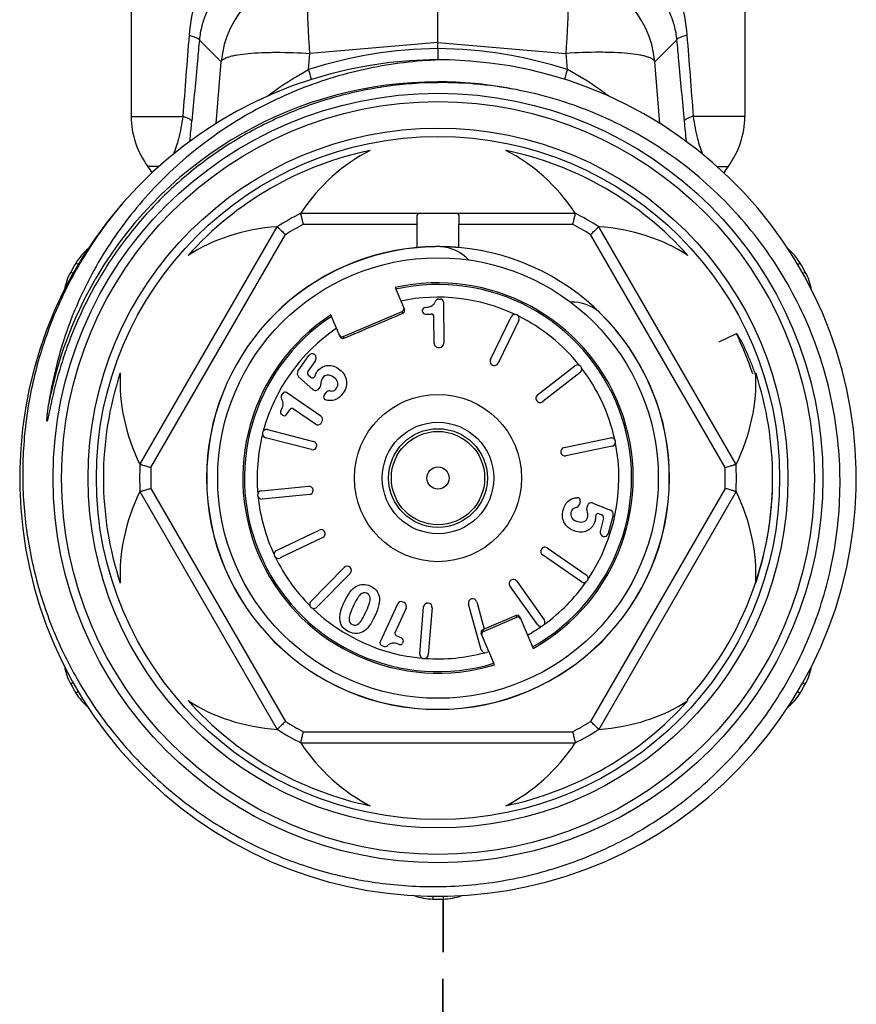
# Model space of a CAD drawing. Header units: millimetres. Extents: x 14365 to 105143, y -126377 to -22383.
# Tile 157 of 191: x 79337 to 79367, y -126209 to -126174. Entities that reach past the tile are written whole.
import ezdxf

# ---------------------------------------------------------------- set-up
doc = ezdxf.new("R2010")
doc.units = ezdxf.units.MM
doc.linetypes.add('VERDECKT', pattern=[9.525, 6.35, -3.175])
doc.layers.add('UT_SCHÉMA_ZPÁTEČKA', color=172, linetype='VERDECKT', lineweight=35)

msp = doc.modelspace()

# ---------------------------------------------------------------- linework, layer by layer
at = {"color": 0, "linetype": 'Continuous', "lineweight": -2}
for p, q in [((79341.027, -126170.463), (79341.027, -126177.547)), ((79363.027, -126170.463), (79363.027, -126177.547)), ((79352.027, -126174.899), (79352.027, -126172.02)), ((79344.253, -126175.59), (79343.469, -126174.81)), ((79352.027, -126174.899), (79347.433, -126175.29)), ((79352.027, -126175.116), (79352.027, -126174.899)), ((79352.027, -126174.899), (79356.621, -126175.29)), ((79359.801, -126175.59), (79360.585, -126174.81)), ((79347.385, -126175.869), (79347.433, -126175.29)), ((79352.027, -126175.116), (79352.027, -126175.519)), ((79356.669, -126175.869), (79356.621, -126175.29)), ((79344.072, -126177.809), (79344.253, -126175.59)), ((79359.982, -126177.809), (79359.801, -126175.59)), ((79341.027, -126177.547), (79342.874, -126177.547)), ((79363.027, -126177.547), (79361.18, -126177.547)), ((79342.021, -126179.347), (79341.627, -126179.347)), ((79362.027, -126179.347), (79362.427, -126179.347)), ((79347.104, -126181.019), (79356.95, -126181.019)), ((79341.338, -126190.033), (79346.262, -126181.505)), ((79347.202, -126181.419), (79351.279, -126181.419)), ((79351.279, -126182.253), (79351.279, -126181.419)), ((79352.775, -126182.253), (79352.775, -126181.419)), ((79352.775, -126181.419), (79356.852, -126181.419)), ((79362.716, -126190.033), (79357.793, -126181.505)), ((79341.734, -126190.147), (79346.559, -126181.79)), ((79362.32, -126190.147), (79357.495, -126181.79)), ((79339.133, -126182.861), (79339.044, -126182.808)), ((79364.919, -126182.862), (79365.01, -126182.808)), ((79338.949, -126183.182), (79338.858, -126183.131)), ((79365.106, -126183.181), (79365.196, -126183.131)), ((79350.487, -126183.69), (79350.82, -126184.477)), ((79352.061, -126184.099), (79352.12, -126184.098)), ((79352.221, -126184.197), (79352.234, -126185.686)), ((79348.624, -126185.445), (79350.741, -126184.546)), ((79350.767, -126184.608), (79350.741, -126184.546)), ((79351.475, -126184.543), (79351.475, -126184.501)), ((79348.519, -126185.454), (79348.185, -126184.667)), ((79351.576, -126184.642), (79351.779, -126184.64)), ((79351.888, -126185.689), (79351.88, -126184.739)), ((79353.911, -126186.268), (79354.65, -126184.736)), ((79354.92, -126184.866), (79354.181, -126186.398)), ((79348.624, -126185.445), (79348.65, -126185.507)), ((79362.107, -126185.637), (79362.728, -126185.336)), ((79352.039, -126185.838), (79352.085, -126185.837)), ((79347.006, -126186.689), (79347.392, -126186.127)), ((79347.365, -126186.705), (79347.644, -126186.3)), ((79355.597, -126187.539), (79356.937, -126186.492)), ((79347.535, -126187.341), (79347.029, -126186.885)), ((79347.454, -126186.903), (79347.38, -126186.836)), ((79357.122, -126186.729), (79355.782, -126187.776)), ((79347.755, -126187.32), (79347.802, -126187.258)), ((79346.427, -126187.531), (79346.46, -126187.483)), ((79347.826, -126188.3), (79346.599, -126187.457)), ((79347.942, -126187.56), (79348.013, -126187.456)), ((79346.593, -126188.24), (79346.708, -126188.073)), ((79347.63, -126188.585), (79346.847, -126188.047)), ((79346.454, -126188.266), (79346.42, -126188.242)), ((79345.919, -126188.784), (79347.565, -126189.21)), ((79347.839, -126188.547), (79347.865, -126188.509)), ((79347.49, -126189.5), (79345.843, -126189.075)), ((79356.547, -126189.426), (79358.212, -126189.079)), ((79358.273, -126189.373), (79356.608, -126189.719)), ((79341.734, -126190.89), (79346.559, -126199.247)), ((79345.694, -126190.978), (79347.387, -126190.815)), ((79362.32, -126190.89), (79357.495, -126199.247)), ((79341.338, -126191.005), (79346.262, -126199.533)), ((79347.415, -126191.114), (79345.722, -126191.277)), ((79362.716, -126191.005), (79357.793, -126199.533)), ((79357.128, -126191.349), (79357.097, -126191.471)), ((79357.386, -126191.511), (79357.363, -126191.585)), ((79357.585, -126191.416), (79358.216, -126191.671)), ((79357.811, -126191.8), (79357.903, -126191.837)), ((79357.962, -126191.955), (79357.839, -126192.431)), ((79358.305, -126191.848), (79358.135, -126192.508)), ((79346.233, -126193.116), (79347.768, -126192.384)), ((79347.897, -126192.655), (79346.362, -126193.387)), ((79355.942, -126193.028), (79357.344, -126193.991)), ((79357.174, -126194.238), (79355.772, -126193.275)), ((79347.47, -126194.942), (79348.663, -126193.729)), ((79348.877, -126193.939), (79347.684, -126195.152)), ((79355.591, -126195.774), (79354.604, -126194.39)), ((79354.848, -126194.215), (79355.836, -126195.6)), ((79350.572, -126195.041), (79349.954, -126196.396)), ((79350.886, -126195.185), (79350.492, -126196.049)), ((79350.812, -126194.986), (79350.77, -126194.967)), ((79351.379, -126196.836), (79351.513, -126195.14)), ((79351.812, -126195.164), (79351.678, -126196.859)), ((79353.579, -126196.676), (79353.124, -126195.037)), ((79353.414, -126194.957), (79353.685, -126195.934)), ((79353.656, -126196.02), (79354.853, -126195.512)), ((79354.826, -126195.45), (79353.685, -126195.934)), ((79354.853, -126195.512), (79354.826, -126195.45)), ((79354.957, -126195.503), (79355.437, -126196.632)), ((79350.727, -126196.266), (79350.542, -126196.181)), ((79353.854, -126196.742), (79353.578, -126196.092)), ((79353.686, -126195.938), (79353.631, -126195.961)), ((79353.631, -126195.961), (79353.656, -126196.02)), ((79350.057, -126196.553), (79350.004, -126196.528)), ((79350.776, -126196.398), (79350.759, -126196.436)), ((79353.859, -126196.754), (79353.764, -126196.781)), ((79354.056, -126197.218), (79353.859, -126196.754)), ((79338.947, -126197.856), (79338.858, -126197.907)), ((79365.106, -126197.856), (79365.196, -126197.907)), ((79339.135, -126198.176), (79339.044, -126198.23)), ((79364.92, -126198.176), (79365.01, -126198.23)), ((79347.202, -126199.619), (79356.852, -126199.619)), ((79347.104, -126200.019), (79356.95, -126200.019)), ((79351.842, -126205.513), (79351.84, -126205.618)), ((79352.212, -126205.513), (79352.214, -126205.618))]:
    msp.add_line(p, q, dxfattribs=at)
for radius in [13.8, 13.5, 12.55, 12.25, 7.9, 3, 2, 1.77, 1.673, 0.4]:
    msp.add_circle((79352.027, -126190.519), radius, dxfattribs=at)
for centre, radius, start, end in [((79347.742, -126175.9), 3.503, 95.0702, 174.9331), ((79356.312, -126175.9), 3.503, 5.0669, 84.9298), ((79352.201, -126190.864), 15.75, 90.6339, 107.8048), ((79351.853, -126190.864), 15.75, 72.1952, 89.3661), ((79352.027, -126190.519), 15, 139.2303, 138.8082), ((79293.376, -126192.866), 56.621, 17.0913, 17.4689), ((79410.687, -126192.869), 56.63, 162.5311, 162.9081), ((79352.027, -126190.519), 14.21, 90.002, 149.3478), ((79352.027, -126190.489), 14.18, 89.4131, 90.0033), ((79352.157, -126190.64), 14.302, 78.4831, 90.5187), ((79352.026, -126190.525), 14.216, 78.6748, 89.4107), ((79344.027, -126177.547), 3, 180, 216.8699), ((79270.725, -126171.031), 72.784, 354.15434, 354.72585), ((79433.32, -126171.032), 72.775, 185.27414, 185.84724), ((79360.027, -126177.547), 3, 323.1301, 0), ((79352.027, -126190.519), 12, 101.6766, 138.3234), ((79352.027, -126190.519), 12, 41.6766, 78.3234), ((79340.027, -126180.547), 2, 29.1836, 36.8699), ((79364.027, -126180.547), 2, 143.1301, 150.8636), ((79352.027, -126190.519), 10.7, 117.3956, 122.6044), ((79352.027, -126190.519), 10.7, 57.3956, 62.6044), ((79352.027, -126190.519), 10.3, 117.9331, 122.0669), ((79352.027, -126190.519), 10.3, 57.9331, 62.0669), ((79340.764, -126183.829), 2, 129.629, 149.292), ((79352.027, -126190.519), 8.3, 95.1728, 180), ((79352.027, -126190.519), 8.295, 95.1842, 180), ((79352.027, -126183.719), 1.5, 42.7113, 86.5541), ((79352.027, -126190.519), 8.3, 0, 84.8272), ((79363.29, -126183.829), 2, 30.708, 50.3124), ((79352.027, -126190.519), 15.1, 149.292, 150.708), ((79352.027, -126190.519), 15.1, 29.292, 30.708), ((79340.602, -126184.11), 2, 150.708, 170.3287), ((79363.452, -126184.11), 2, 9.5991, 29.292), ((79352.028, -126190.519), 14.21, 150.0079, 169.3258), ((79352.006, -126190.507), 14.185, 149.3461, 150.007), ((79352.027, -126190.519), 7, 299.1506, 102.7134), ((79352.027, -126190.519), 6.942, 299.202, 102.627), ((79352.027, -126190.519), 6.486, 64.7815, 101.8882), ((79352.062, -126184.249), 0.15, 90.5, 158.8914), ((79352.121, -126184.198), 0.1, 0.5, 90.5), ((79356.835, -126185.71), 1.5, 48.4459, 91.9926), ((79350.728, -126184.516), 0.1, 293.0502, 23.0616), ((79351.574, -126184.5), 0.1, 93.504, 180.5), ((79351.575, -126184.542), 0.1, 180.5, 270.5), ((79352.027, -126190.519), 8.295, 0, 45.6222), ((79352.027, -126190.519), 7, 123.2866, 286.8494), ((79352.027, -126190.519), 6.942, 123.373, 286.798), ((79351.78, -126184.74), 0.1, 0.5, 90.5), ((79354.785, -126184.801), 0.15, 334.25, 154.25), ((79352.027, -126190.519), 6.486, 38.5315, 63.7185), ((79352.027, -126190.519), 6.486, 124.1118, 164.9685), ((79348.611, -126185.415), 0.1, 202.9384, 292.9498), ((79352.008, -126190.526), 11.91, 18.3386, 25.8345), ((79352.038, -126185.688), 0.15, 180.5, 270.5), ((79352.084, -126185.687), 0.15, 270.5, 0.5), ((79347.515, -126186.212), 0.15, 325.5, 145.5), ((79354.046, -126186.333), 0.15, 154.25, 334.25), ((79347.129, -126186.774), 0.15, 145.5, 227.948), ((79347.447, -126186.762), 0.1, 145.5, 227.9551), ((79357.03, -126186.61), 0.15, 308, 128), ((79352.027, -126190.519), 6.486, 12.2815, 37.4685), ((79352.027, -126190.519), 12, 161.6766, 198.3234), ((79347.521, -126186.829), 0.1, 227.9551, 342.887), ((79352.027, -126190.519), 12, 341.6766, 18.3234), ((79347.635, -126187.23), 0.15, 227.948, 322.9906), ((79347.682, -126187.168), 0.15, 322.9906, 6.2843), ((79348.136, -126187.541), 0.15, 80.8809, 145.5), ((79346.55, -126187.616), 0.15, 145.5, 213.8914), ((79346.543, -126187.539), 0.1, 55.5, 145.5), ((79348.024, -126187.617), 0.1, 145.5, 252.8727), ((79355.689, -126187.658), 0.15, 128, 308), ((79346.476, -126188.16), 0.1, 148.504, 235.5), ((79346.791, -126188.129), 0.1, 55.5, 145.5), ((79346.511, -126188.184), 0.1, 235.5, 325.5), ((79347.741, -126188.424), 0.15, 325.5, 55.5), ((79345.881, -126188.929), 0.15, 75.5, 255.5), ((79347.715, -126188.462), 0.15, 235.5, 325.5), ((79352.027, -126190.519), 6.486, 166.0315, 184.9685), ((79358.242, -126189.226), 0.15, 281.75, 101.75), ((79347.528, -126189.355), 0.15, 255.5, 75.5), ((79356.577, -126189.572), 0.15, 101.75, 281.75), ((79352.027, -126190.519), 6.486, 326.0315, 11.2185), ((79352.027, -126190.519), 10.7, 177.3956, 182.6044), ((79352.027, -126190.519), 10.3, 177.9331, 182.0669), ((79352.027, -126190.519), 10.3, 357.9331, 2.0669), ((79352.027, -126190.519), 10.7, 357.3956, 2.6044), ((79352.362, -126190.543), 11.664, 0.7643, 1.4862), ((79352.027, -126190.519), 8.3, 180, 0), ((79352.027, -126190.519), 8.295, 180, 0), ((79352.337, -126190.543), 11.69, 358.1985, 359.7691), ((79352.353, -126190.543), 11.673, 0.0887, 0.7643), ((79352.347, -126190.543), 11.679, 359.7694, 0.0888), ((79347.401, -126190.964), 0.15, 275.5, 95.5), ((79352.328, -126190.543), 11.698, 357.9435, 358.1987), ((79345.708, -126191.127), 0.15, 95.5, 275.5), ((79352.027, -126190.519), 6.486, 186.0315, 204.9685), ((79357.031, -126191.324), 0.1, 345.5, 92.8727), ((79352.317, -126190.542), 11.71, 355.8618, 357.9431), ((79356.951, -126191.433), 0.15, 280.8809, 345.5), ((79357.506, -126191.629), 0.15, 162.9906, 206.2843), ((79357.529, -126191.555), 0.15, 67.948, 162.9906), ((79352.297, -126190.541), 11.729, 353.8837, 355.3589), ((79352.305, -126190.541), 11.721, 355.359, 355.862), ((79357.773, -126191.893), 0.1, 67.9551, 182.8871), ((79357.865, -126191.93), 0.1, 345.5, 67.9551), ((79358.16, -126191.81), 0.15, 345.5, 67.948), ((79352.279, -126190.539), 11.747, 351.9711, 353.8836), ((79352.261, -126190.536), 11.766, 350.1203, 351.4778), ((79352.269, -126190.537), 11.757, 351.4779, 351.9713), ((79347.832, -126192.52), 0.15, 295.5, 115.5), ((79357.99, -126192.47), 0.15, 165.5, 345.5), ((79352.22, -126190.527), 11.807, 341.7627, 350.1126), ((79355.857, -126193.151), 0.15, 55.5, 235.5), ((79346.297, -126193.252), 0.15, 115.5, 295.5), ((79352.027, -126190.519), 6.486, 206.0315, 224.9685), ((79348.77, -126193.834), 0.15, 315.5, 135.5), ((79357.259, -126194.115), 0.15, 235.5, 55.5), ((79354.726, -126194.302), 0.15, 35.5, 215.5), ((79352.027, -126190.519), 6.486, 306.0315, 324.9685), ((79352.212, -126190.524), 11.816, 317.7447, 341.759), ((79347.577, -126195.047), 0.15, 135.5, 315.5), ((79350.708, -126195.103), 0.15, 65.5, 155.5), ((79350.75, -126195.122), 0.15, 335.5, 65.5), ((79351.662, -126195.152), 0.15, 355.5, 175.5), ((79353.269, -126194.997), 0.15, 15.5, 195.5), ((79352.027, -126190.519), 6.486, 226.0315, 264.9685), ((79354.865, -126195.542), 0.1, 22.9368, 112.9569), ((79352.027, -126190.519), 6.486, 299.6402, 304.9685), ((79355.713, -126195.687), 0.15, 215.5, 35.5), ((79350.583, -126196.09), 0.1, 155.5, 245.5), ((79353.67, -126196.053), 0.1, 113.0431, 203.0632), ((79350.045, -126196.437), 0.1, 155.5, 245.5), ((79350.12, -126196.416), 0.15, 245.5, 313.8914), ((79350.668, -126196.395), 0.1, 248.504, 335.5), ((79350.685, -126196.357), 0.1, 335.5, 65.5), ((79351.529, -126196.848), 0.15, 175.5, 355.5), ((79352.027, -126190.519), 6.486, 266.0315, 284.9685), ((79353.724, -126196.636), 0.15, 195.5, 285.5), ((79340.602, -126196.928), 2, 189.5598, 209.292), ((79363.452, -126196.928), 2, 330.708, 350.3043), ((79352.027, -126190.519), 15.1, 209.292, 210.708), ((79352.027, -126190.519), 15.1, 329.292, 330.708), ((79340.764, -126197.209), 2, 210.708, 230.3412), ((79363.29, -126197.209), 2, 309.7718, 329.292), ((79352.027, -126190.519), 12, 221.6766, 258.3234), ((79352.027, -126190.519), 12, 281.6766, 318.3234), ((79352.027, -126190.519), 10.3, 237.9331, 242.0669), ((79352.027, -126190.519), 10.3, 297.9331, 302.0669), ((79352.027, -126190.519), 10.7, 237.3956, 242.6044), ((79352.027, -126190.519), 10.7, 297.3956, 302.6044), ((79351.865, -126203.618), 2, 249.737, 269.292), ((79352.027, -126190.519), 15.1, 269.292, 270.708), ((79352.189, -126203.618), 2, 270.708, 290.2622)]:
    msp.add_arc(centre, radius, start, end, dxfattribs=at)
for centre, major_axis, ratio, start_param, end_param in [((79352.027, -126186.002), (0, -7.823), 0.816497, -2.751544, -2.261468), ((79352.027, -126186.002), (0, -7.823), 0.816497, 2.261468, 2.751544), ((79348.116, -126188.261), (6.775, -3.911), 0.816497, -4.021717, -3.531642), ((79355.938, -126188.261), (6.775, 3.911), 0.816497, 0.390049, 0.880125), ((79350.702, -126184.454), (0.0391, -0.0921), 0.999848, 0, 1.387806), ((79348.585, -126185.353), (-0.0391, 0.0921), 0.999848, 7.853982, 9.424778), ((79348.116, -126188.261), (6.775, -3.911), 0.816497, -2.751544, -2.261468), ((79355.938, -126188.261), (6.775, 3.911), 0.816497, -0.880125, -0.390049), ((79348.116, -126192.777), (6.775, 3.911), 0.816497, -4.021717, -3.531642), ((79355.938, -126192.777), (6.775, -3.911), 0.816497, 0.390049, 0.880125), ((79354.892, -126195.604), (0.0391, -0.0921), 0.999848, 7.853982, 9.424778), ((79353.695, -126196.112), (-0.0391, 0.0921), 0.999848, 6.283185, 7.670991), ((79348.116, -126192.777), (6.775, 3.911), 0.816497, -2.751544, -2.261468), ((79355.938, -126192.777), (6.775, -3.911), 0.816497, -0.880125, -0.390049), ((79352.027, -126195.035), (0, -7.823), 0.816497, -0.880125, -0.390049), ((79352.027, -126195.035), (0, -7.823), 0.816497, 0.390049, 0.880125)]:
    msp.add_ellipse(centre, major_axis=major_axis, ratio=ratio, start_param=start_param, end_param=end_param, dxfattribs=at)
for points, knots in [([(79345.46, -126170.463), (79345.132, -126170.675), (79344.678, -126171.059), (79344.174, -126171.666), (79343.727, -126172.348), (79343.298, -126173.332), (79343.136, -126174.19), (79343.101, -126174.636)], [0, 0, 0, 0, 0.236383, 0.355525, 0.47665, 0.72911, 1, 1, 1, 1]), ([(79358.594, -126170.463), (79358.922, -126170.675), (79359.376, -126171.059), (79359.88, -126171.666), (79360.327, -126172.348), (79360.756, -126173.332), (79360.918, -126174.19), (79360.953, -126174.636)], [0, 0, 0, 0, 0.236383, 0.355525, 0.47665, 0.72911, 1, 1, 1, 1]), ([(79345.276, -126172.187), (79345.053, -126172.305), (79344.63, -126172.587), (79344.087, -126173.15), (79343.738, -126173.743), (79343.543, -126174.313), (79343.485, -126174.638), (79343.469, -126174.81)], [0, 0, 0, 0, 0.227856, 0.45619, 0.703057, 0.843391, 1, 1, 1, 1]), ([(79358.778, -126172.187), (79359.001, -126172.305), (79359.424, -126172.587), (79359.967, -126173.15), (79360.316, -126173.743), (79360.511, -126174.313), (79360.569, -126174.638), (79360.585, -126174.81)], [0, 0, 0, 0, 0.227856, 0.45619, 0.703057, 0.843391, 1, 1, 1, 1]), ([(79347.433, -126175.29), (79347.419, -126175.1), (79347.395, -126174.731), (79347.368, -126174.199), (79347.351, -126173.716), (79347.344, -126173.295), (79347.348, -126172.989), (79347.358, -126172.785), (79347.367, -126172.664), (79347.379, -126172.566), (79347.393, -126172.492), (79347.408, -126172.442), (79347.424, -126172.416), (79347.433, -126172.411)], [0, 0, 0, 0, 0.197448, 0.383206, 0.551789, 0.698562, 0.819359, 0.86896, 0.910905, 0.944973, 0.971014, 0.989114, 1, 1, 1, 1]), ([(79356.621, -126175.29), (79356.635, -126175.1), (79356.659, -126174.731), (79356.686, -126174.199), (79356.703, -126173.716), (79356.71, -126173.295), (79356.706, -126172.989), (79356.696, -126172.785), (79356.687, -126172.664), (79356.675, -126172.566), (79356.661, -126172.492), (79356.646, -126172.442), (79356.63, -126172.416), (79356.621, -126172.411)], [0, 0, 0, 0, 0.197448, 0.383206, 0.551789, 0.698562, 0.819359, 0.86896, 0.910905, 0.944973, 0.971014, 0.989114, 1, 1, 1, 1]), ([(79343.101, -126174.636), (79343.152, -126174.65), (79343.243, -126174.676), (79343.358, -126174.72), (79343.432, -126174.759), (79343.466, -126174.794), (79343.469, -126174.81)], [0, 0, 0, 0, 0.384383, 0.679056, 0.881179, 1, 1, 1, 1]), ([(79360.953, -126174.636), (79360.902, -126174.65), (79360.811, -126174.676), (79360.696, -126174.72), (79360.622, -126174.759), (79360.588, -126174.794), (79360.585, -126174.81)], [0, 0, 0, 0, 0.384383, 0.679056, 0.881179, 1, 1, 1, 1]), ([(79343.469, -126174.81), (79343.447, -126175.053), (79343.358, -126176.023), (79343.268, -126176.994), (79343.201, -126177.721)], [0, 0, 0, 0, 0.250129, 1, 1, 1, 1]), ([(79360.585, -126174.81), (79360.607, -126175.053), (79360.696, -126176.023), (79360.786, -126176.994), (79360.853, -126177.721)], [0, 0, 0, 0, 0.250129, 1, 1, 1, 1]), ([(79344.253, -126175.59), (79344.266, -126175.549), (79344.329, -126175.495), (79344.43, -126175.445), (79344.542, -126175.406), (79344.679, -126175.371), (79344.908, -126175.326), (79345.249, -126175.285), (79345.717, -126175.256), (79346.454, -126175.242), (79347.033, -126175.264), (79347.433, -126175.29)], [0, 0, 0, 0, 0.039817, 0.069007, 0.10527, 0.148712, 0.19925, 0.320444, 0.465743, 0.630843, 1, 1, 1, 1]), ([(79359.801, -126175.59), (79359.788, -126175.549), (79359.725, -126175.495), (79359.624, -126175.445), (79359.512, -126175.406), (79359.376, -126175.371), (79359.146, -126175.326), (79358.805, -126175.285), (79358.337, -126175.256), (79357.6, -126175.242), (79357.021, -126175.264), (79356.621, -126175.29)], [0, 0, 0, 0, 0.039817, 0.069007, 0.10527, 0.148712, 0.19925, 0.320444, 0.465743, 0.630843, 1, 1, 1, 1]), ([(79352.239, -126175.52), (79351.388, -126175.54), (79349.687, -126175.726), (79347.223, -126176.435), (79345.3, -126177.372), (79343.878, -126178.311), (79342.543, -126179.37), (79341.056, -126180.906), (79339.861, -126182.681), (79339.105, -126184.208), (79338.488, -126185.796), (79338.187, -126187.045), (79338.063, -126187.887)], [0, 0, 0, 0, 0.124979, 0.249957, 0.37493, 0.437476, 0.500021, 0.624989, 0.749955, 0.812492, 0.87504, 1, 1, 1, 1]), ([(79345.896, -126176.833), (79346.011, -126176.745), (79346.486, -126176.393), (79346.991, -126176.079), (79347.385, -126175.869)], [0, 0, 0, 0, 0.24471, 1, 1, 1, 1]), ([(79358.148, -126176.825), (79358.034, -126176.738), (79357.561, -126176.389), (79357.061, -126176.077), (79356.669, -126175.869)], [0, 0, 0, 0, 0.244791, 1, 1, 1, 1]), ([(79352.027, -126176.339), (79351.411, -126176.344), (79350.178, -126176.435), (79348.362, -126176.811), (79346.611, -126177.418), (79344.953, -126178.247), (79343.417, -126179.283), (79342.028, -126180.511), (79340.81, -126181.907), (79340.124, -126182.935), (79339.816, -126183.469)], [0, 0, 0, 0, 0.125039, 0.250061, 0.375073, 0.500072, 0.625063, 0.750047, 0.875026, 1, 1, 1, 1]), ([(79366.063, -126193.963), (79366.28, -126193.034), (79366.532, -126191.128), (79366.337, -126188.256), (79365.577, -126185.477), (79364.282, -126182.905), (79362.501, -126180.641), (79360.305, -126178.776), (79357.782, -126177.388), (79355.947, -126176.816), (79355.012, -126176.626)], [0, 0, 0, 0, 0.125004, 0.250009, 0.375009, 0.50001, 0.625011, 0.750011, 0.875, 1, 1, 1, 1]), ([(79342.874, -126177.547), (79342.839, -126177.818), (79342.752, -126178.277), (79342.614, -126178.723), (79342.545, -126178.902)], [0, 0, 0, 0, 0.587244, 1, 1, 1, 1]), ([(79342.874, -126177.547), (79342.92, -126177.561), (79343, -126177.587), (79343.103, -126177.631), (79343.169, -126177.671), (79343.198, -126177.706), (79343.201, -126177.721)], [0, 0, 0, 0, 0.378625, 0.670226, 0.873611, 1, 1, 1, 1]), ([(79361.18, -126177.547), (79361.134, -126177.561), (79361.054, -126177.587), (79360.952, -126177.631), (79360.885, -126177.671), (79360.856, -126177.706), (79360.853, -126177.721)], [0, 0, 0, 0, 0.378625, 0.670226, 0.873611, 1, 1, 1, 1]), ([(79361.18, -126177.547), (79361.215, -126177.819), (79361.302, -126178.278), (79361.441, -126178.725), (79361.51, -126178.904)], [0, 0, 0, 0, 0.58743, 1, 1, 1, 1]), ([(79340.739, -126180.64), (79340.279, -126181.177), (79339.434, -126182.316), (79338.421, -126184.186), (79337.683, -126186.182), (79337.234, -126188.261), (79337.085, -126190.383), (79337.238, -126192.505), (79337.692, -126194.583), (79338.437, -126196.576), (79339.459, -126198.442), (79340.737, -126200.143), (79342.245, -126201.643), (79343.952, -126202.912), (79345.824, -126203.923), (79347.822, -126204.655), (79349.904, -126205.092), (79351.32, -126205.18), (79352.027, -126205.172)], [0, 0, 0, 0, 0.062494, 0.125002, 0.187498, 0.249999, 0.3125, 0.375, 0.437499, 0.499998, 0.562499, 0.625002, 0.687503, 0.750001, 0.812501, 0.874997, 0.937507, 1, 1, 1, 1]), ([(79347.202, -126181.419), (79347.196, -126181.393), (79347.183, -126181.343), (79347.165, -126181.27), (79347.148, -126181.202), (79347.136, -126181.15), (79347.126, -126181.112), (79347.121, -126181.089), (79347.116, -126181.068), (79347.112, -126181.051), (79347.109, -126181.039), (79347.107, -126181.031), (79347.106, -126181.027), (79347.105, -126181.024), (79347.104, -126181.021), (79347.104, -126181.02), (79347.104, -126181.019), (79347.104, -126181.019)], [0, 0, 0, 0, 0.192194, 0.37797, 0.549967, 0.701873, 0.768403, 0.827666, 0.878994, 0.921856, 0.955733, 0.969154, 0.980187, 0.98881, 0.995001, 0.998738, 1, 1, 1, 1]), ([(79351.277, -126181.225), (79351.277, -126181.196), (79351.277, -126181.155), (79351.284, -126181.103), (79351.293, -126181.066), (79351.311, -126181.034), (79351.34, -126181.02), (79351.356, -126181.019), (79351.364, -126181.019)], [0, 0, 0, 0, 0.351227, 0.497304, 0.621768, 0.815461, 0.903944, 1, 1, 1, 1]), ([(79352.69, -126181.019), (79352.698, -126181.019), (79352.714, -126181.02), (79352.743, -126181.034), (79352.761, -126181.066), (79352.77, -126181.103), (79352.777, -126181.155), (79352.777, -126181.196), (79352.777, -126181.225)], [0, 0, 0, 0, 0.096056, 0.184539, 0.378232, 0.502696, 0.648773, 1, 1, 1, 1]), ([(79356.95, -126181.019), (79356.95, -126181.019), (79356.95, -126181.02), (79356.95, -126181.021), (79356.949, -126181.024), (79356.948, -126181.027), (79356.947, -126181.031), (79356.945, -126181.039), (79356.943, -126181.051), (79356.938, -126181.068), (79356.933, -126181.089), (79356.928, -126181.112), (79356.919, -126181.15), (79356.906, -126181.202), (79356.889, -126181.27), (79356.871, -126181.343), (79356.859, -126181.393), (79356.852, -126181.419)], [0, 0, 0, 0, 0.001262, 0.004999, 0.01119, 0.019813, 0.030846, 0.044267, 0.078144, 0.121006, 0.172334, 0.231597, 0.298127, 0.450033, 0.62203, 0.807806, 1, 1, 1, 1]), ([(79351.279, -126181.419), (79351.279, -126181.385), (79351.278, -126181.321), (79351.277, -126181.256), (79351.277, -126181.225)], [0, 0, 0, 0, 0.516422, 1, 1, 1, 1]), ([(79352.777, -126181.225), (79352.777, -126181.256), (79352.776, -126181.321), (79352.775, -126181.385), (79352.775, -126181.419)], [0, 0, 0, 0, 0.483578, 1, 1, 1, 1]), ([(79346.262, -126181.505), (79346.261, -126181.505), (79346.262, -126181.506), (79346.263, -126181.507), (79346.265, -126181.508), (79346.268, -126181.511), (79346.271, -126181.514), (79346.277, -126181.52), (79346.286, -126181.528), (79346.298, -126181.54), (79346.314, -126181.555), (79346.331, -126181.572), (79346.359, -126181.598), (79346.397, -126181.635), (79346.448, -126181.684), (79346.502, -126181.736), (79346.54, -126181.772), (79346.559, -126181.79)], [0, 0, 0, 0, 0.001262, 0.004999, 0.01119, 0.019813, 0.030846, 0.044267, 0.078144, 0.121006, 0.172334, 0.231597, 0.298127, 0.450033, 0.62203, 0.807806, 1, 1, 1, 1]), ([(79357.495, -126181.79), (79357.514, -126181.772), (79357.552, -126181.736), (79357.606, -126181.684), (79357.657, -126181.635), (79357.695, -126181.598), (79357.723, -126181.572), (79357.74, -126181.555), (79357.756, -126181.54), (79357.768, -126181.528), (79357.777, -126181.52), (79357.783, -126181.514), (79357.786, -126181.511), (79357.789, -126181.508), (79357.791, -126181.507), (79357.792, -126181.506), (79357.793, -126181.505), (79357.793, -126181.505)], [0, 0, 0, 0, 0.192194, 0.37797, 0.549967, 0.701873, 0.768403, 0.827666, 0.878994, 0.921856, 0.955733, 0.969154, 0.980187, 0.98881, 0.995001, 0.998738, 1, 1, 1, 1]), ([(79352.777, -126182.253), (79352.777, -126182.253), (79352.777, -126182.253), (79352.776, -126182.253), (79352.775, -126182.253), (79352.772, -126182.253), (79352.768, -126182.252), (79352.762, -126182.252), (79352.754, -126182.251), (79352.744, -126182.25), (79352.733, -126182.249), (79352.714, -126182.248), (79352.686, -126182.246), (79352.649, -126182.243), (79352.605, -126182.24), (79352.556, -126182.237), (79352.501, -126182.233), (79352.42, -126182.229), (79352.31, -126182.225), (79352.172, -126182.221), (79352.027, -126182.22), (79351.883, -126182.221), (79351.744, -126182.225), (79351.634, -126182.229), (79351.553, -126182.233), (79351.498, -126182.237), (79351.449, -126182.24), (79351.406, -126182.243), (79351.368, -126182.246), (79351.34, -126182.248), (79351.322, -126182.249), (79351.31, -126182.25), (79351.3, -126182.251), (79351.292, -126182.252), (79351.286, -126182.252), (79351.282, -126182.253), (79351.279, -126182.253), (79351.278, -126182.253), (79351.278, -126182.253), (79351.277, -126182.253), (79351.277, -126182.253)], [0, 0, 0, 0, 0.000155, 0.000609, 0.001364, 0.00242, 0.005429, 0.009633, 0.015027, 0.021596, 0.029317, 0.038171, 0.05919, 0.08446, 0.113715, 0.146679, 0.18304, 0.222435, 0.308822, 0.402539, 0.500004, 0.597467, 0.691184, 0.777572, 0.816966, 0.853326, 0.886289, 0.915544, 0.940814, 0.961833, 0.970685, 0.978406, 0.984973, 0.990367, 0.994571, 0.99758, 0.998635, 0.99939, 0.999845, 1, 1, 1, 1]), ([(79339.816, -126183.469), (79339.692, -126183.684), (79339.455, -126184.12), (79339.134, -126184.791), (79338.895, -126185.364), (79338.722, -126185.829), (79338.6, -126186.18), (79338.488, -126186.535), (79338.402, -126186.833), (79338.337, -126187.072), (79338.29, -126187.252), (79338.246, -126187.433), (79338.203, -126187.614), (79338.162, -126187.796), (79338.13, -126187.947), (79338.105, -126188.068), (79338.089, -126188.144), (79338.076, -126188.205), (79338.067, -126188.25), (79338.057, -126188.296), (79338.048, -126188.341), (79338.039, -126188.379), (79338.032, -126188.409), (79338.027, -126188.428), (79338.024, -126188.443), (79338.02, -126188.454), (79338.017, -126188.463), (79338.016, -126188.47), (79338.013, -126188.475), (79338.009, -126188.478), (79338.006, -126188.477), (79338.004, -126188.474), (79338.004, -126188.469), (79338.004, -126188.463), (79338.004, -126188.458), (79338.003, -126188.45), (79338.004, -126188.44), (79338.004, -126188.429), (79338.004, -126188.413), (79338.006, -126188.387), (79338.008, -126188.348), (79338.012, -126188.302), (79338.016, -126188.256), (79338.021, -126188.209), (79338.028, -126188.148), (79338.041, -126188.04), (79338.054, -126187.948), (79338.063, -126187.887)], [0, 0, 0, 0, 0.125102, 0.250203, 0.375303, 0.437858, 0.500413, 0.562966, 0.625519, 0.656796, 0.688071, 0.719346, 0.75062, 0.781892, 0.813161, 0.828794, 0.844424, 0.852238, 0.86005, 0.867861, 0.875669, 0.883471, 0.887369, 0.891259, 0.893207, 0.895133, 0.897081, 0.898069, 0.898984, 0.899815, 0.900137, 0.900486, 0.901495, 0.902539, 0.90347, 0.904404, 0.906354, 0.908293, 0.910232, 0.914123, 0.921914, 0.929713, 0.937516, 0.945323, 0.953131, 0.968751, 1, 1, 1, 1]), ([(79362.728, -126185.336), (79362.736, -126185.337), (79362.748, -126185.353), (79362.763, -126185.373), (79362.778, -126185.395), (79362.796, -126185.425), (79362.819, -126185.463), (79362.845, -126185.509), (79362.87, -126185.556), (79362.903, -126185.618), (79362.943, -126185.697), (79362.99, -126185.792), (79363.035, -126185.888), (79363.079, -126185.985), (79363.137, -126186.114), (79363.205, -126186.277), (79363.284, -126186.474), (79363.358, -126186.673), (79363.405, -126186.807), (79363.427, -126186.874)], [0, 0, 0, 0, 0.014835, 0.030379, 0.045973, 0.061583, 0.092826, 0.124084, 0.155349, 0.18662, 0.24917, 0.311728, 0.37429, 0.436856, 0.499424, 0.624562, 0.749705, 0.874851, 1, 1, 1, 1]), ([(79341.734, -126190.147), (79341.708, -126190.14), (79341.658, -126190.126), (79341.586, -126190.105), (79341.519, -126190.085), (79341.467, -126190.07), (79341.431, -126190.06), (79341.407, -126190.053), (79341.387, -126190.047), (79341.37, -126190.042), (79341.358, -126190.039), (79341.351, -126190.036), (79341.346, -126190.035), (79341.343, -126190.034), (79341.34, -126190.033), (79341.339, -126190.033), (79341.338, -126190.032), (79341.338, -126190.033)], [0, 0, 0, 0, 0.192194, 0.37797, 0.549967, 0.701873, 0.768403, 0.827666, 0.878994, 0.921856, 0.955733, 0.969154, 0.980187, 0.98881, 0.995001, 0.998738, 1, 1, 1, 1]), ([(79362.716, -126190.033), (79362.716, -126190.032), (79362.715, -126190.033), (79362.714, -126190.033), (79362.711, -126190.034), (79362.708, -126190.035), (79362.703, -126190.036), (79362.696, -126190.039), (79362.684, -126190.042), (79362.667, -126190.047), (79362.647, -126190.053), (79362.623, -126190.06), (79362.587, -126190.07), (79362.535, -126190.085), (79362.468, -126190.105), (79362.396, -126190.126), (79362.346, -126190.14), (79362.32, -126190.147)], [0, 0, 0, 0, 0.001262, 0.004999, 0.01119, 0.019813, 0.030846, 0.044267, 0.078144, 0.121006, 0.172334, 0.231597, 0.298127, 0.450033, 0.62203, 0.807806, 1, 1, 1, 1]), ([(79341.338, -126191.005), (79341.338, -126191.005), (79341.339, -126191.005), (79341.34, -126191.005), (79341.343, -126191.004), (79341.346, -126191.003), (79341.351, -126191.001), (79341.358, -126190.999), (79341.37, -126190.996), (79341.387, -126190.991), (79341.407, -126190.985), (79341.431, -126190.978), (79341.467, -126190.967), (79341.519, -126190.952), (79341.586, -126190.933), (79341.658, -126190.912), (79341.708, -126190.897), (79341.734, -126190.89)], [0, 0, 0, 0, 0.001262, 0.004999, 0.01119, 0.019813, 0.030846, 0.044267, 0.078144, 0.121006, 0.172334, 0.231597, 0.298127, 0.450033, 0.62203, 0.807806, 1, 1, 1, 1]), ([(79362.716, -126191.005), (79362.716, -126191.005), (79362.715, -126191.005), (79362.714, -126191.005), (79362.711, -126191.004), (79362.708, -126191.003), (79362.703, -126191.001), (79362.696, -126190.999), (79362.684, -126190.996), (79362.667, -126190.991), (79362.647, -126190.985), (79362.623, -126190.978), (79362.587, -126190.967), (79362.535, -126190.952), (79362.468, -126190.933), (79362.396, -126190.912), (79362.346, -126190.897), (79362.32, -126190.89)], [0, 0, 0, 0, 0.001262, 0.004999, 0.01119, 0.019813, 0.030846, 0.044267, 0.078144, 0.121006, 0.172334, 0.231597, 0.298127, 0.450033, 0.62203, 0.807806, 1, 1, 1, 1]), ([(79352.027, -126205.172), (79352.833, -126205.164), (79354.446, -126205.014), (79356.793, -126204.393), (79359.006, -126203.394), (79361.024, -126202.043), (79362.79, -126200.377), (79364.255, -126198.441), (79365.379, -126196.288), (79365.879, -126194.747), (79366.063, -126193.963)], [0, 0, 0, 0, 0.124999, 0.250001, 0.375002, 0.500002, 0.625003, 0.750004, 0.875002, 1, 1, 1, 1]), ([(79346.559, -126199.247), (79346.54, -126199.266), (79346.502, -126199.302), (79346.448, -126199.354), (79346.397, -126199.402), (79346.359, -126199.44), (79346.331, -126199.466), (79346.314, -126199.483), (79346.298, -126199.497), (79346.286, -126199.51), (79346.277, -126199.518), (79346.271, -126199.524), (79346.268, -126199.527), (79346.265, -126199.529), (79346.263, -126199.531), (79346.262, -126199.532), (79346.261, -126199.532), (79346.262, -126199.533)], [0, 0, 0, 0, 0.192194, 0.37797, 0.549967, 0.701873, 0.768403, 0.827666, 0.878994, 0.921856, 0.955733, 0.969154, 0.980187, 0.98881, 0.995001, 0.998738, 1, 1, 1, 1]), ([(79357.793, -126199.533), (79357.793, -126199.532), (79357.792, -126199.532), (79357.791, -126199.531), (79357.789, -126199.529), (79357.786, -126199.527), (79357.783, -126199.524), (79357.777, -126199.518), (79357.768, -126199.51), (79357.756, -126199.497), (79357.74, -126199.483), (79357.723, -126199.466), (79357.695, -126199.44), (79357.657, -126199.402), (79357.606, -126199.354), (79357.552, -126199.302), (79357.514, -126199.266), (79357.495, -126199.247)], [0, 0, 0, 0, 0.001262, 0.004999, 0.01119, 0.019813, 0.030846, 0.044267, 0.078144, 0.121006, 0.172334, 0.231597, 0.298127, 0.450033, 0.62203, 0.807806, 1, 1, 1, 1]), ([(79347.104, -126200.019), (79347.104, -126200.019), (79347.104, -126200.018), (79347.104, -126200.017), (79347.105, -126200.014), (79347.106, -126200.011), (79347.107, -126200.006), (79347.109, -126199.998), (79347.112, -126199.986), (79347.116, -126199.969), (79347.121, -126199.949), (79347.126, -126199.925), (79347.136, -126199.888), (79347.148, -126199.836), (79347.165, -126199.768), (79347.183, -126199.695), (79347.196, -126199.644), (79347.202, -126199.619)], [0, 0, 0, 0, 0.001262, 0.004999, 0.01119, 0.019813, 0.030846, 0.044267, 0.078144, 0.121006, 0.172334, 0.231597, 0.298127, 0.450033, 0.62203, 0.807806, 1, 1, 1, 1]), ([(79356.852, -126199.619), (79356.859, -126199.644), (79356.871, -126199.695), (79356.889, -126199.768), (79356.906, -126199.836), (79356.919, -126199.888), (79356.928, -126199.925), (79356.933, -126199.949), (79356.938, -126199.969), (79356.943, -126199.986), (79356.945, -126199.998), (79356.947, -126200.006), (79356.948, -126200.011), (79356.949, -126200.014), (79356.95, -126200.017), (79356.95, -126200.018), (79356.95, -126200.019), (79356.95, -126200.019)], [0, 0, 0, 0, 0.192194, 0.37797, 0.549967, 0.701873, 0.768403, 0.827666, 0.878994, 0.921856, 0.955733, 0.969154, 0.980187, 0.98881, 0.995001, 0.998738, 1, 1, 1, 1])]:
    msp.add_open_spline(points, degree=3, knots=knots, dxfattribs=at)
for points in [[(79343.101, -126174.636), (79343.025, -126175.606), (79342.95, -126176.577), (79342.874, -126177.547)], [(79360.953, -126174.636), (79361.029, -126175.606), (79361.104, -126176.577), (79361.18, -126177.547)], [(79351.872, -126184.281), (79351.892, -126184.26), (79351.908, -126184.231), (79351.922, -126184.195)], [(79351.568, -126184.4), (79351.645, -126184.395), (79351.702, -126184.385), (79351.741, -126184.37)], [(79351.741, -126184.37), (79351.795, -126184.348), (79351.838, -126184.318), (79351.872, -126184.281)], [(79348.65, -126185.507), (79349.356, -126185.207), (79350.062, -126184.908), (79350.767, -126184.608)], [(79347.687, -126186.714), (79347.775, -126186.586), (79347.89, -126186.51), (79348.031, -126186.485)], [(79348.031, -126186.485), (79348.172, -126186.461), (79348.313, -126186.495), (79348.453, -126186.591)], [(79348.453, -126186.591), (79348.608, -126186.698), (79348.702, -126186.832), (79348.737, -126186.992)], [(79347.617, -126186.858), (79347.633, -126186.807), (79347.656, -126186.759), (79347.687, -126186.714)], [(79347.884, -126186.94), (79347.84, -126187.005), (79347.823, -126187.075), (79347.831, -126187.151)], [(79348.285, -126186.906), (79348.114, -126186.789), (79347.98, -126186.8), (79347.884, -126186.94)], [(79348.431, -126187.098), (79348.416, -126187.027), (79348.367, -126186.962), (79348.285, -126186.906)], [(79348.737, -126186.992), (79348.772, -126187.153), (79348.733, -126187.312), (79348.625, -126187.469)], [(79348.16, -126187.393), (79348.204, -126187.4), (79348.241, -126187.4), (79348.269, -126187.393)], [(79348.269, -126187.393), (79348.315, -126187.382), (79348.355, -126187.35), (79348.391, -126187.297)], [(79348.391, -126187.297), (79348.433, -126187.236), (79348.447, -126187.17), (79348.431, -126187.098)], [(79346.468, -126187.791), (79346.462, -126187.763), (79346.448, -126187.733), (79346.426, -126187.7)], [(79348.309, -126187.724), (79348.218, -126187.753), (79348.114, -126187.749), (79347.995, -126187.712)], [(79348.625, -126187.469), (79348.535, -126187.601), (79348.43, -126187.686), (79348.309, -126187.724)], [(79346.391, -126188.108), (79346.431, -126188.043), (79346.456, -126187.99), (79346.465, -126187.949)], [(79346.465, -126187.949), (79346.478, -126187.892), (79346.479, -126187.84), (79346.468, -126187.791)], [(79356.727, -126191.32), (79356.802, -126191.262), (79356.902, -126191.23), (79357.026, -126191.224)], [(79356.517, -126191.669), (79356.557, -126191.514), (79356.626, -126191.398), (79356.727, -126191.32)], [(79356.878, -126191.618), (79356.838, -126191.644), (79356.812, -126191.688), (79356.796, -126191.75)], [(79356.98, -126191.581), (79356.936, -126191.589), (79356.902, -126191.601), (79356.878, -126191.618)], [(79356.575, -126192.154), (79356.487, -126192.016), (79356.469, -126191.853), (79356.517, -126191.669)], [(79356.796, -126191.75), (79356.777, -126191.822), (79356.787, -126191.889), (79356.826, -126191.951)], [(79356.826, -126191.951), (79356.864, -126192.012), (79356.932, -126192.056), (79357.03, -126192.081)], [(79357.03, -126192.081), (79357.229, -126192.133), (79357.351, -126192.076), (79357.394, -126191.912)], [(79357.394, -126191.912), (79357.414, -126191.836), (79357.406, -126191.764), (79357.372, -126191.695)], [(79357.673, -126191.898), (79357.676, -126191.951), (79357.67, -126192.004), (79357.657, -126192.057)], [(79356.979, -126192.434), (79356.796, -126192.387), (79356.663, -126192.293), (79356.575, -126192.154)], [(79357.657, -126192.057), (79357.618, -126192.207), (79357.536, -126192.318), (79357.412, -126192.39)], [(79357.412, -126192.39), (79357.287, -126192.461), (79357.143, -126192.477), (79356.979, -126192.434)], [(79348.642, -126195.019), (79348.793, -126194.689), (79348.947, -126194.483), (79349.104, -126194.398)], [(79349.104, -126194.398), (79349.261, -126194.314), (79349.425, -126194.312), (79349.598, -126194.391)], [(79349.598, -126194.391), (79349.769, -126194.469), (79349.874, -126194.591), (79349.915, -126194.758)], [(79349.238, -126194.698), (79349.167, -126194.768), (79349.077, -126194.92), (79348.969, -126195.156)], [(79349.474, -126194.654), (79349.387, -126194.614), (79349.309, -126194.629), (79349.238, -126194.698)], [(79349.458, -126195.287), (79349.561, -126195.06), (79349.608, -126194.907), (79349.598, -126194.826)], [(79349.598, -126194.826), (79349.588, -126194.744), (79349.547, -126194.687), (79349.474, -126194.654)], [(79349.915, -126194.758), (79349.955, -126194.924), (79349.907, -126195.156), (79349.771, -126195.453)], [(79348.832, -126196.038), (79348.472, -126195.873), (79348.408, -126195.533), (79348.642, -126195.019)], [(79348.969, -126195.156), (79348.879, -126195.355), (79348.835, -126195.499), (79348.837, -126195.588)], [(79349.19, -126195.736), (79349.262, -126195.672), (79349.35, -126195.523), (79349.458, -126195.287)], [(79349.771, -126195.453), (79349.635, -126195.753), (79349.49, -126195.947), (79349.336, -126196.032)], [(79348.837, -126195.588), (79348.838, -126195.676), (79348.878, -126195.739), (79348.956, -126195.774)], [(79348.956, -126195.774), (79349.041, -126195.813), (79349.118, -126195.8), (79349.19, -126195.736)], [(79349.336, -126196.032), (79349.182, -126196.118), (79349.015, -126196.121), (79348.832, -126196.038)], [(79350.306, -126196.467), (79350.279, -126196.478), (79350.252, -126196.497), (79350.224, -126196.525)], [(79350.462, -126196.443), (79350.404, -126196.44), (79350.352, -126196.448), (79350.306, -126196.467)], [(79350.631, -126196.488), (79350.56, -126196.46), (79350.504, -126196.445), (79350.462, -126196.443)]]:
    msp.add_open_spline(points, degree=3, dxfattribs=at)
at = {"layer": 'UT_SCHÉMA_ZPÁTEČKA', "ltscale": 0.3}
msp.add_line((79352.214, -126205.618), (79351.84, -126325.642), dxfattribs=at)

doc.saveas('drawing.dxf')
